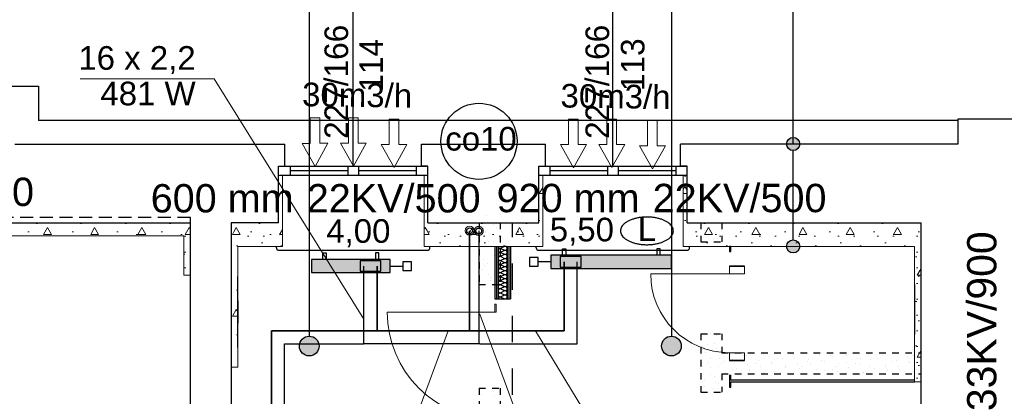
# Model space of a CAD drawing. Header units: millimetres. Extents: x 45180 to 119519, y 31297 to 302414.
# Tile 41 of 97: x 91318 to 98824, y 153248 to 156117. Entities that reach past the tile are written whole.
import ezdxf
from ezdxf.lldxf.tags import DXFTag

# ---------------------------------------------------------------- set-up
doc = ezdxf.new("R2010")
doc.units = ezdxf.units.MM
doc.header["$MEASUREMENT"] = 0
for name, pattern in [('Hidden Line', [100, 50, -50]), ('Krawędzie ukryte', [150, 100, -50]), ('PHANTOM', [2.5, 1.25, -0.25, 0.25, -0.25, 0.25, -0.25]), ('Przerywana', [400, 200, -200])]:
    doc.linetypes.add(name, pattern=pattern)
doc.layers.get('0').update_dxf_attribs({"color": 252})
for name, color, linetype in [('#opisy', 7, 'Continuous'), ('#podkład', 252, 'Continuous'), ('Drzwi ArchiCAD', 252, 'Continuous'), ('IS_Armatura_podłączeniowa_grz._dolnozas.', 7, 'SOLID'), ('IS_Armatura_Therm', 7, 'SOLID'), ('IS_Grafika', 7, 'SOLID'), ('IS_Grzejniki_Plan_rzut', 7, 'SOLID'), ('IS_Opisy_działek_Therm', 7, 'SOLID'), ('IS_Text_Armatury_Therm', 7, 'Continuous'), ('IS_Text_Odbiornikow_Therm', 7, 'Continuous')]:
    doc.layers.add(name, color=color, linetype=linetype)
for name, color, linetype, lineweight in [('Arch ocieplenie_Nr_Pióra__21', 252, 'Continuous', 13), ('Arch ściany działowe_Nr_Pióra__21', 252, 'Continuous', 13), ('Drzwi ArchiCAD_Nr_Pióra__27', 252, 'Continuous', 35), ('Drzwi ArchiCAD_Nr_Pióra__5', 252, 'Continuous', 13), ('IS_Powrót', 5, 'DASHDOT', 35), ('IS_Zasilanie', 1, 'SOLID', 30)]:
    doc.layers.add(name, color=color, linetype=linetype, lineweight=lineweight)
doc.styles.add('ARIAL', font='arial.ttf', dxfattribs={"width": 0.75})
doc.styles.add('GENERATED_STYLE_5', font='txt')
doc.styles.get("Standard").update_dxf_attribs({"font": 'arial.ttf', "bigfont": 'BIGFONT.SHX'})
tags = doc.linetypes.add('DASHDOT', pattern=[20, 10, -5, 0, -5]).pattern_tags.tags
tags[10:11] = [DXFTag(74, 4), DXFTag(75, 0), DXFTag(340, '0'), DXFTag(46, 0.0), DXFTag(50, 0.0), DXFTag(44, 0.0), DXFTag(45, 0.0)]
tags[8:9] = [DXFTag(74, 4), DXFTag(75, 0), DXFTag(340, '0'), DXFTag(46, 0.0), DXFTag(50, 0.0), DXFTag(44, 0.0), DXFTag(45, 0.0)]
tags[6:7] = [DXFTag(74, 4), DXFTag(75, 0), DXFTag(340, '0'), DXFTag(46, 0.0), DXFTag(50, 0.0), DXFTag(44, 0.0), DXFTag(45, 0.0)]
tags[4:5] = [DXFTag(74, 4), DXFTag(75, 0), DXFTag(340, '0'), DXFTag(46, 0.0), DXFTag(50, 0.0), DXFTag(44, 0.0), DXFTag(45, 0.0)]
tags = doc.linetypes.add('SOLID', pattern=[10, 10, 0]).pattern_tags.tags
tags[6:7] = [DXFTag(74, 4), DXFTag(75, 0), DXFTag(340, '0'), DXFTag(46, 0.0), DXFTag(50, 0.0), DXFTag(44, 0.0), DXFTag(45, 0.0)]
tags[4:5] = [DXFTag(74, 4), DXFTag(75, 0), DXFTag(340, '0'), DXFTag(46, 0.0), DXFTag(50, 0.0), DXFTag(44, 0.0), DXFTag(45, 0.0)]
pattern_1 = [(0, (186358.74, 93686.4), (0, 623.5383), [60, -300]), (0, (186538.74, 93998.17), (0, 623.5383), [60, -300]), (60, (186358.74, 93686.4), (-540, 311.769), [60, -300]), (60, (186718.74, 93686.4), (-540, 311.769), [60, -300]), (120, (186418.74, 93686.4), (540, 311.769), [60, -300]), (120, (186778.74, 93686.4), (540, 311.769), [60, -300]), (0, (186358.74, 93746.4), (0, 120), [0, -120, 0, -180]), (45, (186418.74, 93746.4), (-84.85282, 84.85282), [0, -90, 0, -150])]

# ---------------------------------------------------------------- blocks, each defined once
blk = doc.blocks.new('D1 Drzwi proste 14_7')
at = {"layer": 'Drzwi ArchiCAD_Nr_Pióra__5', "linetype": 'Continuous'}
for p, q in [((410, 0), (410, 820)), ((-410, 0), (-470, 0)), ((-470, 0), (-470, -10)), ((-470, 0), (-470, -10)), ((-410, -10), (-410, 0)), ((470, 0), (410, 0)), ((410, 0), (410, -10)), ((470, -10), (470, 0)), ((470, 0), (470, -10)), ((-470, -10), (-410, -10)), ((410, -10), (470, -10))]:
    blk.add_line(p, q, dxfattribs=at)
blk.add_arc((410, 0), 820, 90, 180, dxfattribs=at)
blk = doc.blocks.new('D1 Drzwi proste 14_6')
at = {"layer": 'Drzwi ArchiCAD_Nr_Pióra__27', "linetype": 'Continuous'}
for p, q in [((-360, 0), (-360, -115)), ((360, 0), (360, -115))]:
    blk.add_line(p, q, dxfattribs=at)
at = {"layer": 'Drzwi ArchiCAD_Nr_Pióra__5', "linetype": 'Continuous'}
for p, q in [((300, 0), (300, 600)), ((-300, 0), (-360, 0)), ((-360, 0), (-360, -115)), ((-300, -115), (-300, 0)), ((360, 0), (300, 0)), ((300, 0), (300, -115)), ((360, -115), (360, 0)), ((-360, -115), (-300, -115)), ((300, -115), (360, -115))]:
    blk.add_line(p, q, dxfattribs=at)
blk.add_arc((300, 0), 600, 90, 180, dxfattribs=at)
blk = doc.blocks.new('E210168')
at = {"color": 7, "lineweight": 13}
for p, q in [((19.41, 19.75), (19.41, 13.6)), ((19.41, 19.75), (36.98, 9.88)), ((19.41, 0), (36.98, 9.88)), ((19.41, 6.15), (19.41, 0))]:
    blk.add_line(p, q, dxfattribs=at)
blk.add_lwpolyline([(19.41, 13.6), (0, 13.6), (0, 6.15), (19.41, 6.15)], dxfattribs=at)

msp = doc.modelspace()

# ---------------------------------------------------------------- hatches: boundary and pattern name
at = {"layer": '#podkład', "linetype": 'Continuous'}
for points in [[(97264.4, 155170), (97260.6, 155189.1), (97249.7, 155205.4), (97233.5, 155216.2), (97214.4, 155220), (97195.2, 155216.2), (97179, 155205.4), (97168.2, 155189.1), (97164.4, 155170), (97168.2, 155150.9), (97179, 155134.6), (97195.2, 155123.8), (97214.4, 155120), (97233.5, 155123.8), (97249.7, 155134.6), (97260.6, 155150.9)], [(97264.4, 154390), (97260.6, 154409.1), (97249.7, 154425.4), (97233.5, 154436.2), (97214.4, 154440), (97195.2, 154436.2), (97179, 154425.4), (97168.2, 154409.1), (97164.4, 154390), (97168.2, 154370.9), (97179, 154354.6), (97195.2, 154343.8), (97214.4, 154340), (97233.5, 154343.8), (97249.7, 154354.6), (97260.6, 154370.9)], [(93599.9, 153630.8), (93594.2, 153659.5), (93577.9, 153683.8), (93553.6, 153700.1), (93524.9, 153705.8), (93496.2, 153700.1), (93471.8, 153683.8), (93455.6, 153659.5), (93449.9, 153630.8), (93455.6, 153602.1), (93471.8, 153577.7), (93496.2, 153561.5), (93524.9, 153555.8), (93553.6, 153561.5), (93577.9, 153577.7), (93594.2, 153602.1)], [(96361.1, 153630.8), (96355.4, 153659.5), (96339.2, 153683.8), (96314.8, 153700.1), (96286.1, 153705.8), (96257.4, 153700.1), (96233.1, 153683.8), (96216.8, 153659.5), (96211.1, 153630.8), (96216.8, 153602.1), (96233.1, 153577.7), (96257.4, 153561.5), (96286.1, 153555.8), (96314.8, 153561.5), (96339.2, 153577.7), (96355.4, 153602.1)]]:
    msp.add_hatch(color=256, dxfattribs=at).paths.add_polyline_path(points, flags=0)
at = {"layer": 'Arch ocieplenie_Nr_Pióra__21', "linetype": 'Continuous'}
h = msp.add_hatch(dxfattribs=at)
h.set_pattern_fill('Structural_Concrete', color=256, style=0, pattern_type=2)
h.set_pattern_definition(pattern_1)
h.paths.add_polyline_path([(93290, 154930), (93290, 154570), (93320, 154390), (93320, 154930)], flags=0)
h = msp.add_hatch(dxfattribs=at)
h.set_pattern_fill('Structural_Concrete', color=256, style=0, pattern_type=2)
h.set_pattern_definition(pattern_1)
h.paths.add_polyline_path([(94400, 154930), (94400, 154390), (94430, 154570), (94430, 154930)], flags=0)
h = msp.add_hatch(dxfattribs=at)
h.set_pattern_fill('Structural_Concrete', color=256, style=0, pattern_type=2)
h.set_pattern_definition(pattern_1)
h.paths.add_polyline_path([(95275, 154930), (95275, 154570), (95305, 154390), (95305, 154930)], flags=0)
h = msp.add_hatch(dxfattribs=at)
h.set_pattern_fill('Structural_Concrete', color=256, style=0, pattern_type=2)
h.set_pattern_definition(pattern_1)
h.paths.add_polyline_path([(96375, 154930), (96375, 154390), (96405, 154570), (96405, 154930)], flags=0)
h = msp.add_hatch(dxfattribs=at)
h.set_pattern_fill('Structural_Concrete', color=256, style=0, pattern_type=2)
h.set_pattern_definition(pattern_1)
h.paths.add_polyline_path([(92620, 154570), (89920, 154570), (89920, 154470), (92570, 154470)], flags=0)
h = msp.add_hatch(dxfattribs=at)
h.set_pattern_fill('Structural_Concrete', color=256, style=0, pattern_type=2)
h.set_pattern_definition(pattern_1)
h.paths.add_polyline_path([(92570, 154470), (92570, 154170), (92620, 154170), (92620, 154570)], flags=0)
h = msp.add_hatch(dxfattribs=at)
h.set_pattern_fill('Structural_Concrete', color=256, style=0, pattern_type=2)
h.set_pattern_definition(pattern_1)
h.paths.add_polyline_path([(92930, 154570), (92930, 153470), (92980, 153470), (92980, 154390)], flags=0)
h = msp.add_hatch(dxfattribs=at)
h.set_pattern_fill('Structural_Concrete', color=256, style=0, pattern_type=2)
h.set_pattern_definition(pattern_1)
h.paths.add_polyline_path([(92980, 154390), (93320, 154390), (93290, 154570), (92930, 154570)], flags=0)
h = msp.add_hatch(dxfattribs=at)
h.set_pattern_fill('Structural_Concrete', color=256, style=0, pattern_type=2)
h.set_pattern_definition(pattern_1)
h.paths.add_polyline_path([(95275, 154570), (94430, 154570), (94400, 154390), (95305, 154390)], flags=0)
h = msp.add_hatch(dxfattribs=at)
h.set_pattern_fill('Structural_Concrete', color=256, style=0, pattern_type=2)
h.set_pattern_definition(pattern_1)
h.paths.add_polyline_path([(96375, 154390), (98140, 154390), (98190, 154570), (96405, 154570)], flags=0)
h = msp.add_hatch(dxfattribs=at)
h.set_pattern_fill('Structural_Concrete', color=256, style=0, pattern_type=2)
h.set_pattern_definition(pattern_1)
h.paths.add_polyline_path([(98190, 153358), (98190, 154570), (98140, 154390), (98140, 153370)], flags=0)
at = {"layer": 'IS_Grzejniki_Plan_rzut', "ltscale": 10}
for points in [[(94142, 154290), (93542, 154290), (93542, 154190), (94142, 154190)], [(96287.5, 154322), (95367.5, 154322), (95367.5, 154222), (96287.5, 154222)]]:
    msp.add_hatch(color=251, dxfattribs=at).paths.add_polyline_path(points)

# ---------------------------------------------------------------- linework, layer by layer
at = {"layer": '#podkład', "linetype": 'Continuous'}
for p, q in [((93524.9, 157391.5), (93524.9, 153705.8)), ((96286.1, 157391.5), (96286.1, 153705.8)), ((93860, 155000), (93860, 156370)), ((95840, 155000), (95840, 156370)), ((97214.4, 155170), (97214.4, 156359)), ((90530, 155610), (91460, 155610)), ((91460, 155610), (91460, 155350)), ((98470, 155350), (91460, 155350)), ((99520, 155360), (98470, 155360)), ((98470, 155360), (98470, 155170)), ((91280, 155170), (93340, 155170)), ((93340, 155000), (93340, 155170)), ((94380, 155000), (94380, 155170)), ((94380, 155170), (95325, 155170)), ((95325, 155000), (95325, 155170)), ((96355, 155000), (96355, 155170)), ((98470, 155170), (96355, 155170)), ((97214.4, 154440), (97214.4, 155120)), ((93290, 154570), (93290, 155000)), ((93290, 155000), (93340, 155000)), ((93300, 155000), (94420, 155000)), ((93380, 155000), (93380, 154930)), ((93820, 154965), (93380, 154965)), ((93820, 155000), (93820, 154930)), ((93900, 155000), (93900, 154930)), ((94340, 154965), (93900, 154965)), ((94340, 155000), (94340, 154930)), ((94430, 155000), (94380, 155000)), ((94430, 154570), (94430, 155000)), ((95275, 154570), (95275, 155000)), ((95275, 155000), (95325, 155000)), ((95280, 155000), (96400, 155000)), ((95360, 155000), (95360, 154930)), ((95800, 154965), (95360, 154965)), ((95800, 155000), (95800, 154930)), ((95880, 155000), (95880, 154930)), ((96320, 154965), (95880, 154965)), ((96320, 155000), (96320, 154930)), ((96405, 155000), (96355, 155000)), ((96405, 154570), (96405, 155000)), ((94420, 154930), (93300, 154930)), ((96400, 154930), (95280, 154930)), ((89865, 154570), (92620, 154570)), ((92620, 149550), (92620, 154570)), ((93290, 154570), (92930, 154570)), ((92930, 154570), (92930, 151550)), ((94430, 154570), (95275, 154570)), ((96405, 154570), (98190, 154570)), ((96664.5, 154564.1), (96664.5, 154564.1)), ((98190, 151290), (98190, 154570)), ((94852.4, 154543), (94852.4, 154543)), ((94866.2, 154492.5), (94866.2, 154492.5)), ((94867.4, 154501.7), (94867.4, 154501.7)), ((94929.8, 154556.2), (94929.8, 154556.2)), ((94952, 154532.5), (94952, 154532.5)), ((96542, 154513.7), (96542, 154513.7)), ((96579.9, 154533.3), (96579.9, 154533.3)), ((96594.9, 154491.9), (96594.9, 154491.9)), ((96669.3, 154513.7), (96669.3, 154513.7)), ((94823.8, 154450.1), (94823.8, 154450.1)), ((94893.4, 154430.3), (94893.4, 154430.3)), ((94929.8, 154428.9), (94929.8, 154428.9)), ((94978, 154461), (94978, 154461)), ((96510.4, 154461.1), (96510.4, 154461.1)), ((96605.7, 154450.1), (96605.7, 154450.1)), ((93275, 154380), (93275, 154390)), ((93295, 154360), (94425, 154360)), ((94445, 154380), (94445, 154390)), ((94823.9, 154358.1), (94823.9, 154358.1)), ((94887.4, 154386.5), (94887.4, 154386.5)), ((94908.5, 154388.9), (94908.5, 154388.9)), ((94940, 154390), (94940, 153990)), ((94952.5, 154390), (94952.5, 153990)), ((94965, 154390), (94965, 153990)), ((95014.1, 154388.7), (94985.9, 154375.9)), ((94985.9, 154373.3), (95014.1, 154360.5)), ((95014.1, 154357.9), (94985.9, 154345.1)), ((94985.9, 154342.6), (95014.1, 154329.8)), ((95035, 154390), (95035, 153990)), ((95047.5, 154390), (95047.5, 153990)), ((95060, 154390), (95060, 153990)), ((95255, 154380), (95255, 154390)), ((95275, 154360), (96405, 154360)), ((96425, 154380), (96425, 154390)), ((96740, 154390), (96728, 154390)), ((96728, 154390), (96728, 154350)), ((96740, 154390), (96728, 154390)), ((96728, 154390), (96728, 154350)), ((96728, 154350), (96738, 154350)), ((96728, 154350), (96738, 154350)), ((96738, 154350), (96740, 154350)), ((96738, 154350), (96740, 154350)), ((96740, 154350), (96740, 154390)), ((96740, 154350), (96740, 154390)), ((94823.8, 154322.8), (94823.8, 154322.8)), ((94849.9, 154286.7), (94849.9, 154286.7)), ((94934.5, 154317.5), (94934.5, 154317.5)), ((94949.5, 154276.1), (94949.5, 154276.1)), ((94951, 154322.8), (94951, 154322.8)), ((95014.1, 154327.2), (94985.9, 154314.4)), ((94985.9, 154311.8), (95014.1, 154299)), ((95014.1, 154296.4), (94985.9, 154283.6)), ((94985.9, 154281), (95014.1, 154268.2)), ((95014.1, 154265.6), (94985.9, 154252.8)), ((94845, 154216.7), (94845, 154216.7)), ((94864.9, 154245.4), (94864.9, 154245.4)), ((94887.4, 154259.2), (94887.4, 154259.2)), ((94951, 154195.5), (94951, 154195.5)), ((94975.5, 154204.7), (94975.5, 154204.7)), ((94985.9, 154250.2), (95014.1, 154237.4)), ((95014.1, 154234.9), (94985.9, 154222.1)), ((94985.9, 154219.5), (95014.1, 154206.7)), ((95014.1, 154204.1), (94985.9, 154191.3)), ((94985.9, 154188.7), (95014.1, 154175.9)), ((92980, 153620.1), (92980, 154160.1)), ((94890.9, 154173.9), (94890.9, 154173.9)), ((94906, 154132.6), (94906, 154132.6)), ((94908.6, 154153.1), (94908.6, 154153.1)), ((95014.1, 154173.3), (94985.9, 154160.5)), ((94985.9, 154157.9), (95014.1, 154145.1)), ((95014.1, 154142.6), (94985.9, 154129.8)), ((94985.9, 154127.2), (95014.1, 154114.4)), ((95014.1, 154111.8), (94985.9, 154099)), ((94821.4, 154101.8), (94821.4, 154101.8)), ((94985.9, 154096.4), (95014.1, 154083.6)), ((95014.1, 154081), (94985.9, 154068.2)), ((94985.9, 154065.6), (95014.1, 154052.8)), ((95014.1, 154050.2), (94985.9, 154037.4)), ((98140, 154100), (98140, 153720)), ((92980, 153975.2), (92980, 153805)), ((94940, 153990), (95060, 153990)), ((94985.9, 154034.9), (95014.1, 154022.1)), ((95014.1, 154019.5), (94985.9, 154006.7)), ((94985.9, 154004.1), (95014.1, 153991.3)), ((96587.5, 153723), (96587.5, 153723)), ((96626.9, 153707.6), (96626.9, 153707.6)), ((96520.8, 153601.6), (96520.8, 153601.6)), ((96528.9, 153620.8), (96528.9, 153620.8)), ((96563.2, 153644), (96563.2, 153644)), ((96613.5, 153651.6), (96613.5, 153651.6)), ((96628.5, 153610.2), (96628.5, 153610.2)), ((96544, 153579.5), (96544, 153579.5)), ((96584.5, 153537.9), (96584.5, 153537.9)), ((96626.9, 153580.4), (96626.9, 153580.4)), ((96654.5, 153538.8), (96654.5, 153538.8)), ((96690.5, 153516.7), (96690.5, 153516.7)), ((96739.1, 153569.6), (96739.1, 153569.6)), ((96754.1, 153528.3), (96754.1, 153528.3)), ((96817.8, 153516.7), (96817.8, 153516.7)), ((96838.7, 153559), (96838.7, 153559)), ((96860.2, 153559.1), (96860.2, 153559.1)), ((96949.3, 153518.4), (96949.3, 153518.4)), ((96987.5, 153559.1), (96987.5, 153559.1)), ((97033.8, 153549.2), (97033.8, 153549.2)), ((97093.6, 153537.9), (97093.6, 153537.9)), ((97118.4, 153580), (97118.4, 153580)), ((97133.5, 153538.6), (97133.5, 153538.6)), ((97218, 153569.4), (97218, 153569.4)), ((97220.9, 153537.9), (97220.9, 153537.9)), ((97326.9, 153516.7), (97326.9, 153516.7)), ((97328.6, 153528.8), (97328.6, 153528.8)), ((97413.2, 153559.6), (97413.2, 153559.6)), ((97428.2, 153518.2), (97428.2, 153518.2)), ((97454.2, 153516.7), (97454.2, 153516.7)), ((97496.6, 153559.1), (97496.6, 153559.1)), ((97512.8, 153549), (97512.8, 153549)), ((97597.4, 153579.8), (97597.4, 153579.8)), ((97623.9, 153559.1), (97623.9, 153559.1)), ((97707.9, 153539.1), (97707.9, 153539.1)), ((97730, 153537.9), (97730, 153537.9)), ((97792.5, 153569.9), (97792.5, 153569.9)), ((97807.6, 153528.6), (97807.6, 153528.6)), ((97857.3, 153537.9), (97857.3, 153537.9)), ((97892.1, 153559.4), (97892.1, 153559.4)), ((97963.3, 153516.7), (97963.3, 153516.7)), ((98002.7, 153518.7), (98002.7, 153518.7)), ((98087.3, 153549.5), (98087.3, 153549.5)), ((98090.6, 153516.7), (98090.6, 153516.7)), ((98133, 153559.1), (98133, 153559.1)), ((98186.9, 153538.9), (98186.9, 153538.9)), ((96520.8, 153474.3), (96520.8, 153474.3)), ((96569.9, 153508), (96569.9, 153508)), ((96585, 153466.7), (96585, 153466.7)), ((96648.1, 153474.3), (96648.1, 153474.3)), ((96669.6, 153497.5), (96669.6, 153497.5)), ((96754.2, 153453.1), (96754.2, 153453.1)), ((96780.1, 153456.8), (96780.1, 153456.8)), ((96864.7, 153487.6), (96864.7, 153487.6)), ((96879.8, 153446.3), (96879.8, 153446.3)), ((96881.4, 153453.1), (96881.4, 153453.1)), ((96923.9, 153495.5), (96923.9, 153495.5)), ((96964.3, 153477.1), (96964.3, 153477.1)), ((97048.9, 153507.8), (97048.9, 153507.8)), ((97051.2, 153495.5), (97051.2, 153495.5)), ((97074.9, 153436.4), (97074.9, 153436.4)), ((97157.2, 153474.3), (97157.2, 153474.3)), ((97159.5, 153467.2), (97159.5, 153467.2)), ((97244, 153498), (97244, 153498)), ((97259.1, 153456.6), (97259.1, 153456.6)), ((97284.5, 153474.3), (97284.5, 153474.3)), ((97343.7, 153487.4), (97343.7, 153487.4)), ((97390.6, 153453.1), (97390.6, 153453.1)), ((97454.2, 153446.8), (97454.2, 153446.8)), ((97517.8, 153453.1), (97517.8, 153453.1)), ((97538.8, 153477.6), (97538.8, 153477.6)), ((97553.8, 153436.2), (97553.8, 153436.2)), ((97560.3, 153495.5), (97560.3, 153495.5)), ((97623.4, 153508.4), (97623.4, 153508.4)), ((97638.4, 153467), (97638.4, 153467)), ((97687.5, 153495.5), (97687.5, 153495.5)), ((97723, 153497.8), (97723, 153497.8)), ((97793.6, 153474.3), (97793.6, 153474.3)), ((97833.6, 153457.2), (97833.6, 153457.2)), ((97918.1, 153487.9), (97918.1, 153487.9)), ((97920.9, 153474.3), (97920.9, 153474.3)), ((97933.2, 153446.6), (97933.2, 153446.6)), ((98017.7, 153477.4), (98017.7, 153477.4)), ((98027, 153453.1), (98027, 153453.1)), ((98102.3, 153508.2), (98102.3, 153508.2)), ((98128.3, 153436.7), (98128.3, 153436.7)), ((98154.2, 153453.1), (98154.2, 153453.1)), ((96526.4, 153364.5), (96526.4, 153364.5)), ((96542, 153368.2), (96542, 153368.2)), ((96584.5, 153410.6), (96584.5, 153410.6)), ((96611, 153395.3), (96611, 153395.3)), ((96695.6, 153426.1), (96695.6, 153426.1)), ((96728, 153410), (96738, 153410)), ((96728, 153410), (96728, 153318)), ((96728, 153410), (96738, 153410)), ((96728, 153410), (96728, 153318)), ((96738, 153410), (96740, 153410)), ((96738, 153410), (96740, 153410)), ((96740, 153370), (96740, 153410)), ((96740, 153370), (96740, 153410)), ((98140, 153370), (96740, 153370)), ((96987.5, 153431.9), (96987.5, 153431.9)), ((97114.8, 153431.9), (97114.8, 153431.9)), ((97174.5, 153425.9), (97174.5, 153425.9)), ((97623.9, 153431.9), (97623.9, 153431.9)), ((97749, 153426.4), (97749, 153426.4)), ((97751.2, 153431.9), (97751.2, 153431.9)), ((94924.5, 153292.3), (94924.5, 153292.3)), ((96541.5, 153323.2), (96541.5, 153323.2)), ((96605.7, 153304.6), (96605.7, 153304.6)), ((96626, 153353.9), (96626, 153353.9)), ((96648.1, 153347), (96648.1, 153347)), ((96728, 153318), (96738, 153318)), ((96728, 153318), (96738, 153318)), ((96738, 153318), (96740, 153318)), ((96738, 153318), (96740, 153318)), ((96740, 153318), (96740, 153358)), ((96740, 153358), (98140, 153358)), ((96740, 153318), (96740, 153358)), ((94839.9, 153261.5), (94839.9, 153261.5)), ((94929.8, 153283.4), (94929.8, 153283.4)), ((94939.6, 153250.9), (94939.6, 153250.9)), ((96652, 153282.5), (96652, 153282.5))]:
    msp.add_line(p, q, dxfattribs=at)
at = {"layer": '#podkład', "linetype": 'Krawędzie ukryte'}
for p, q in [((92620, 154610), (89920, 154610)), ((92620, 154570), (92620, 154610))]:
    msp.add_line(p, q, dxfattribs=at)
at = {"layer": '#podkład', "linetype": 'Hidden Line'}
for p, q in [((94820, 154570), (94820, 154100)), ((94980, 154570), (94980, 154100)), ((96510, 154570), (96510, 154425)), ((96670, 154570), (96670, 154425)), ((96510, 154425), (96670, 154425)), ((94820, 154100), (94980, 154100)), ((96510, 153725), (96670, 153725)), ((96510, 153725), (96510, 153280)), ((96670, 153725), (96670, 153580)), ((96670, 153580), (98190, 153580)), ((96670, 153420), (98190, 153420)), ((96670, 153420), (96670, 153280)), ((94820, 153310), (94980, 153310)), ((94820, 153310), (94820, 151290)), ((94980, 153310), (94980, 151290)), ((96510, 153280), (96670, 153280))]:
    msp.add_line(p, q, dxfattribs=at)
at = {"layer": '#podkład', "linetype": 'Przerywana'}
msp.add_line((95075, 148460), (95075, 154570), dxfattribs=at)
at = {"layer": '#podkład', "linetype": 'Continuous'}
for centre, radius in [((97214.4, 155170), 50), ((97214.4, 154390), 50), ((93524.9, 153630.8), 75), ((96286.1, 153630.8), 75)]:
    msp.add_circle(centre, radius, dxfattribs=at)
for centre, start, end in [((93295, 154380), 180, 270), ((94425, 154380), 270, 0), ((95275, 154380), 180, 270), ((96405, 154380), 270, 0)]:
    msp.add_arc(centre, 20, start, end, dxfattribs=at)
for centre, start_param, end_param in [((94979.9, 154359.2), 2.7288, 6.695979), ((94979.9, 154328.5), 2.7288, 6.695979), ((94979.9, 154390), 4.712389, 6.695979), ((95020.1, 154374.6), 5.870392, 9.837571), ((95020.1, 154343.8), 5.870392, 9.837571), ((94979.9, 154297.7), 2.7288, 6.695979), ((94979.9, 154266.9), 2.7288, 6.695979), ((95020.1, 154313.1), 5.870392, 9.837571), ((95020.1, 154282.3), 5.870392, 9.837571), ((95020.1, 154251.5), 5.870392, 9.837571), ((94979.9, 154236.2), 2.7288, 6.695979), ((94979.9, 154205.4), 2.7288, 6.695979), ((94979.9, 154174.6), 2.7288, 6.695979), ((95020.1, 154220.8), 5.870392, 9.837571), ((95020.1, 154190), 5.870392, 9.837571), ((94979.9, 154143.8), 2.7288, 6.695979), ((94979.9, 154113.1), 2.7288, 6.695979), ((95020.1, 154159.2), 5.870392, 9.837571), ((95020.1, 154128.5), 5.870392, 9.837571), ((95020.1, 154097.7), 5.870392, 9.837571), ((94979.9, 154082.3), 2.7288, 6.695979), ((94979.9, 154051.5), 2.7288, 6.695979), ((94979.9, 154020.8), 2.7288, 6.695979), ((95020.1, 154066.9), 5.870392, 9.837571), ((95020.1, 154036.2), 5.870392, 9.837571), ((94979.9, 153990), 2.7288, 4.712389), ((95020.1, 154005.4), 5.870392, 9.837571)]:
    msp.add_ellipse(centre, major_axis=(0, -15.4), ratio=0.967685, start_param=start_param, end_param=end_param, dxfattribs=at)
at = {"layer": 'Arch ocieplenie_Nr_Pióra__21', "linetype": 'Continuous'}
for p, q in [((93290, 154930), (93290, 154570)), ((93320, 154930), (93290, 154930)), ((93320, 154390), (93320, 154930)), ((94400, 154930), (94400, 154390)), ((94430, 154930), (94400, 154930)), ((94430, 154570), (94430, 154930)), ((95275, 154930), (95275, 154570)), ((95305, 154930), (95275, 154930)), ((95305, 154390), (95305, 154930)), ((96375, 154930), (96375, 154390)), ((96405, 154930), (96375, 154930)), ((96405, 154570), (96405, 154930)), ((92620, 154570), (89920, 154570)), ((92620, 154170), (92620, 154570)), ((92930, 154570), (92930, 153470)), ((93290, 154570), (92930, 154570)), ((95275, 154570), (94430, 154570)), ((98190, 154570), (96405, 154570)), ((98190, 153358), (98190, 154570)), ((89920, 154470), (92570, 154470)), ((92570, 154470), (92570, 154170)), ((92980, 153470), (92980, 154390)), ((92980, 154390), (93320, 154390)), ((94400, 154390), (95305, 154390)), ((96375, 154390), (98140, 154390)), ((98140, 154390), (98140, 153370)), ((92570, 154170), (92620, 154170)), ((92930, 153470), (92980, 153470))]:
    msp.add_line(p, q, dxfattribs=at)
at = {"layer": 'Arch ściany działowe_Nr_Pióra__21', "linetype": 'Continuous'}
for p in [(98140, 153370), (98190, 153358)]:
    msp.add_line(p, (98140, 153358), dxfattribs=at)
at = {"layer": 'IS_Armatura_podłączeniowa_grz._dolnozas.', "ltscale": 10}
for p, q in [((94072, 154280), (93912, 154280)), ((93912, 154280), (93912, 154200)), ((94072, 154200), (94072, 154280)), ((94072, 154280), (94072, 154280)), ((95597.5, 154312), (95437.5, 154312)), ((95437.5, 154312), (95437.5, 154232)), ((95597.5, 154232), (95597.5, 154312)), ((95597.5, 154312), (95597.5, 154312)), ((93912, 154200), (94072, 154200)), ((95437.5, 154232), (95597.5, 154232))]:
    msp.add_line(p, q, dxfattribs=at)
at = {"layer": 'IS_Armatura_Therm', "ltscale": 10}
for p, q in [((94304.5, 154272.5), (94239.5, 154272.5)), ((94239.5, 154272.5), (94239.5, 154207.5)), ((94304.5, 154207.5), (94304.5, 154272.5)), ((95270, 154304.5), (95205, 154304.5)), ((95205, 154304.5), (95205, 154239.5)), ((95270, 154239.5), (95270, 154304.5)), ((95367.5, 154272), (95270, 154272)), ((94142, 154240), (94239.5, 154240)), ((94239.5, 154207.5), (94304.5, 154207.5)), ((95205, 154239.5), (95270, 154239.5))]:
    msp.add_line(p, q, dxfattribs=at)
at = {"layer": 'IS_Grafika', "ltscale": 10}
msp.add_line((94874.5, 154624.6), (94874.5, 154624.6), dxfattribs=at)
msp.add_circle((94819.1, 155190.5), 290, dxfattribs=at)
for points, knots in [([(96099.5, 154613.4), (96089.5, 154613.4), (96070, 154612.7), (96041.6, 154609.4), (96014.9, 154604.1), (95990.1, 154597), (95967.6, 154588.2), (95947.6, 154577.9), (95930.5, 154566.3), (95916.6, 154553.3), (95906.1, 154539.3), (95899.4, 154524.1), (95897.9, 154513.5), (95897.9, 154508.2)], [0, 0, 0, 0, 29.81303, 58.439291, 85.728194, 111.528232, 135.699277, 158.129661, 178.761629, 197.63058, 214.924287, 231.061128, 246.757311, 246.757311, 246.757311, 246.757311]), ([(96301.1, 154508.2), (96301.1, 154513.5), (96299.5, 154524.1), (96292.9, 154539.3), (96282.4, 154553.3), (96268.4, 154566.3), (96251.3, 154577.9), (96231.4, 154588.2), (96208.9, 154597), (96184.1, 154604.1), (96157.3, 154609.4), (96128.9, 154612.7), (96109.4, 154613.4), (96099.5, 154613.4)], [0, 0, 0, 0, 15.696184, 31.833024, 49.126731, 67.995682, 88.62765, 111.058035, 135.229079, 161.029117, 188.31802, 216.944282, 246.757311, 246.757311, 246.757311, 246.757311]), ([(95897.9, 154508.2), (95897.9, 154503), (95899.4, 154492.3), (95906.1, 154477.2), (95916.6, 154463.1), (95930.5, 154450.2), (95947.6, 154438.5), (95967.6, 154428.2), (95990.1, 154419.5), (96014.9, 154412.3), (96041.6, 154407.1), (96070, 154403.8), (96089.5, 154403), (96099.5, 154403)], [0, 0, 0, 0, 15.696184, 31.833024, 49.126731, 67.995682, 88.62765, 111.058035, 135.229079, 161.029117, 188.31802, 216.944282, 246.757311, 246.757311, 246.757311, 246.757311]), ([(96099.5, 154403), (96109.4, 154403), (96128.9, 154403.8), (96157.3, 154407.1), (96184.1, 154412.3), (96208.9, 154419.5), (96231.4, 154428.2), (96251.3, 154438.5), (96268.4, 154450.2), (96282.4, 154463.1), (96292.9, 154477.2), (96299.5, 154492.3), (96301.1, 154503), (96301.1, 154508.2)], [0, 0, 0, 0, 29.81303, 58.439291, 85.728194, 111.528232, 135.699277, 158.129661, 178.761629, 197.63058, 214.924287, 231.061128, 246.757311, 246.757311, 246.757311, 246.757311])]:
    msp.add_open_spline(points, degree=3, knots=knots, dxfattribs=at)
at = {"layer": 'IS_Grzejniki_Plan_rzut', "ltscale": 10}
for p, q in [((93629.5, 154290), (93629.5, 154340)), ((93629.5, 154340), (93654.5, 154340)), ((93654.5, 154340), (93654.5, 154290)), ((94054.5, 154340), (94029.5, 154340)), ((94029.5, 154340), (94029.5, 154290)), ((94054.5, 154290), (94054.5, 154340)), ((95455, 154322), (95455, 154372)), ((95455, 154372), (95480, 154372)), ((95480, 154372), (95480, 154322)), ((96200, 154372), (96175, 154372)), ((96175, 154372), (96175, 154322)), ((96200, 154322), (96200, 154372)), ((94142, 154290), (93542, 154290)), ((93542, 154290), (93542, 154190)), ((94142, 154190), (94142, 154290)), ((94142, 154290), (94142, 154290)), ((96287.5, 154322), (95367.5, 154322)), ((95367.5, 154322), (95367.5, 154222)), ((96287.5, 154222), (96287.5, 154322)), ((96287.5, 154322), (96287.5, 154322)), ((93542, 154190), (94142, 154190)), ((95367.5, 154222), (96287.5, 154222))]:
    msp.add_line(p, q, dxfattribs=at)
at = {"layer": 'IS_Opisy_działek_Therm', "lineweight": 5, "ltscale": 10}
for p, q in [((92799.2, 155666.2), (91779.2, 155666.2)), ((93942, 153835.5), (92799.2, 155666.2)), ((94824.5, 153874.5), (95343.8, 152466.4)), ((94583.3, 153747.8), (94315.8, 153025.9)), ((95251, 153747.8), (95687.1, 153028.5))]:
    msp.add_line(p, q, dxfattribs=at)
at = {"layer": 'IS_Powrót', "ltscale": 10}
for p, q in [((94748, 154509.4), (94748, 153747.8)), ((95467.5, 153747.8), (95467.5, 154272)), ((94042, 153747.8), (94042, 154240)), ((93237.6, 150557.2), (93237.6, 153747.8)), ((93237.6, 153747.8), (94042, 153747.8)), ((94724.5, 153747.8), (94042, 153747.8)), ((94724.5, 153747.8), (95467.5, 153747.8))]:
    msp.add_line(p, q, dxfattribs=at)
at = {"layer": 'IS_Powrót', "color": 5, "lineweight": 0, "ltscale": 20}
msp.add_circle((94748, 154509.4), 34.1, dxfattribs=at)
at = {"layer": 'IS_Powrót', "color": 5, "lineweight": 30, "ltscale": 20}
msp.add_circle((94748, 154509.4), 22.1, dxfattribs=at)
at = {"layer": 'IS_Zasilanie', "ltscale": 10}
for p, q in [((94817.5, 154508.1), (94817.5, 153647.8)), ((95567.5, 153647.8), (95567.5, 154272)), ((93942, 153647.8), (93942, 154240)), ((93337.6, 150457.2), (93337.6, 153647.8)), ((93337.6, 153647.8), (93942, 153647.8)), ((94824.5, 153647.8), (93942, 153647.8)), ((94824.5, 153647.8), (95567.5, 153647.8))]:
    msp.add_line(p, q, dxfattribs=at)
at = {"layer": 'IS_Zasilanie', "color": 1, "linetype": 'PHANTOM', "lineweight": 0, "ltscale": 250}
msp.add_circle((94817.5, 154508.1), 34.1, dxfattribs=at)
at = {"layer": 'IS_Zasilanie', "color": 1, "linetype": 'PHANTOM', "lineweight": 30, "ltscale": 250}
msp.add_circle((94817.5, 154508.1), 22.1, dxfattribs=at)

# ---------------------------------------------------------------- block references
at = {"layer": '#podkład', "color": 8, "linetype": 'Continuous', "lineweight": 13, "true_color": 0x7f7f7f, "zscale": 1000, "rotation": 90.00000000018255}
msp.add_blockref('D1 Drzwi proste 14_6', (96728, 153880), dxfattribs=at)
msp.add_blockref('D1 Drzwi proste 14_6', (96728, 153880), dxfattribs=at)
at = {"color": 7, "lineweight": 5, "xscale": 10, "yscale": 10, "zscale": 10, "rotation": 270.0966492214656}
for p in [(93470, 155369.1), (93762.4, 155369.6), (94072.1, 155359.8), (95440, 155359.1), (95732.4, 155359.6), (96042.1, 155349.8)]:
    msp.add_blockref('E210168', p, dxfattribs=at)
at = {"layer": 'Drzwi ArchiCAD', "color": 8, "linetype": 'Continuous', "lineweight": 13, "true_color": 0x7f7f7f, "zscale": 1000, "rotation": 90}
msp.add_blockref('D1 Drzwi proste 14_7', (94940, 153480), dxfattribs=at)

# ---------------------------------------------------------------- texts
at = {"layer": '#opisy', "color": 7, "lineweight": 0, "style": 'ARIAL'}
for p in [(93469.7, 155458.5, 139.7), (95439.7, 155448.5, 139.7)]:
    msp.add_text('30m3/h', height=180, rotation=359.21724, dxfattribs=at).set_placement(p)
at = {"layer": '#podkład', "linetype": 'Continuous', "style": 'GENERATED_STYLE_5'}
for s, p in [('227/166', (93821.1, 155208.6)), ('227/166', (95811.1, 155208.6)), ('114', (94087.7, 155568.6)), ('113', (96080.6, 155572.9))]:
    msp.add_text(s, height=180, rotation=90, dxfattribs=at).set_placement(p)
at = {"layer": 'IS_Grafika', "ltscale": 10, "char_height": 180}
for s, insert, attachment_point in [('\\fArial|b0|i0;co10', (94561.9, 155117.3), 7), ('\\fArial|b0|i0;L', (96099.5, 154611.6), 2)]:
    msp.add_mtext(s, dxfattribs=dict(at, insert=insert, attachment_point=attachment_point))
at = {"layer": 'IS_Opisy_działek_Therm', "ltscale": 10, "char_height": 180}
for s, insert, attachment_point in [('\\fArial|b0|i0;16 x 2,2', (92659.2, 155702.2), 9), ('\\fArial|b0|i0;481 W', (92659.2, 155644.6), 3)]:
    msp.add_mtext(s, dxfattribs=dict(at, insert=insert, attachment_point=attachment_point))
at = {"layer": 'IS_Text_Armatury_Therm', "linetype": 'SOLID', "ltscale": 10, "char_height": 180}
for s, insert, attachment_point in [('\\fArial|b0|i0;4,00  ', (94144.2, 154383.8), 9), ('\\fArial|b0|i0;5,50  ', (95358.8, 154394.9), 7)]:
    msp.add_mtext(s, dxfattribs=dict(at, insert=insert, attachment_point=attachment_point))
at = {"layer": 'IS_Text_Odbiornikow_Therm', "linetype": 'SOLID', "ltscale": 10, "char_height": 216}
for s, insert, attachment_point in [('\\fArial|b0|i0;33KV/500', (90101.4, 154913.5), 1), ('\\fArial|b0|i0;600 mm', (93406.1, 154864.6), 3), ('\\fArial|b0|i0;22KV/500', (93506.1, 154864.6), 1), ('\\fArial|b0|i0;920 mm', (96043.2, 154866.6), 3), ('\\fArial|b0|i0;22KV/500', (96143.2, 154866.6), 1)]:
    msp.add_mtext(s, dxfattribs=dict(at, insert=insert, attachment_point=attachment_point))
at = {"layer": 'IS_Text_Odbiornikow_Therm', "linetype": 'SOLID', "ltscale": 10, "insert": (98540.4, 153135.1), "char_height": 223.2, "attachment_point": 1, "rotation": 90}
msp.add_mtext('\\fArial|b0|i0;33KV/900', dxfattribs=at)

doc.saveas('drawing.dxf')
